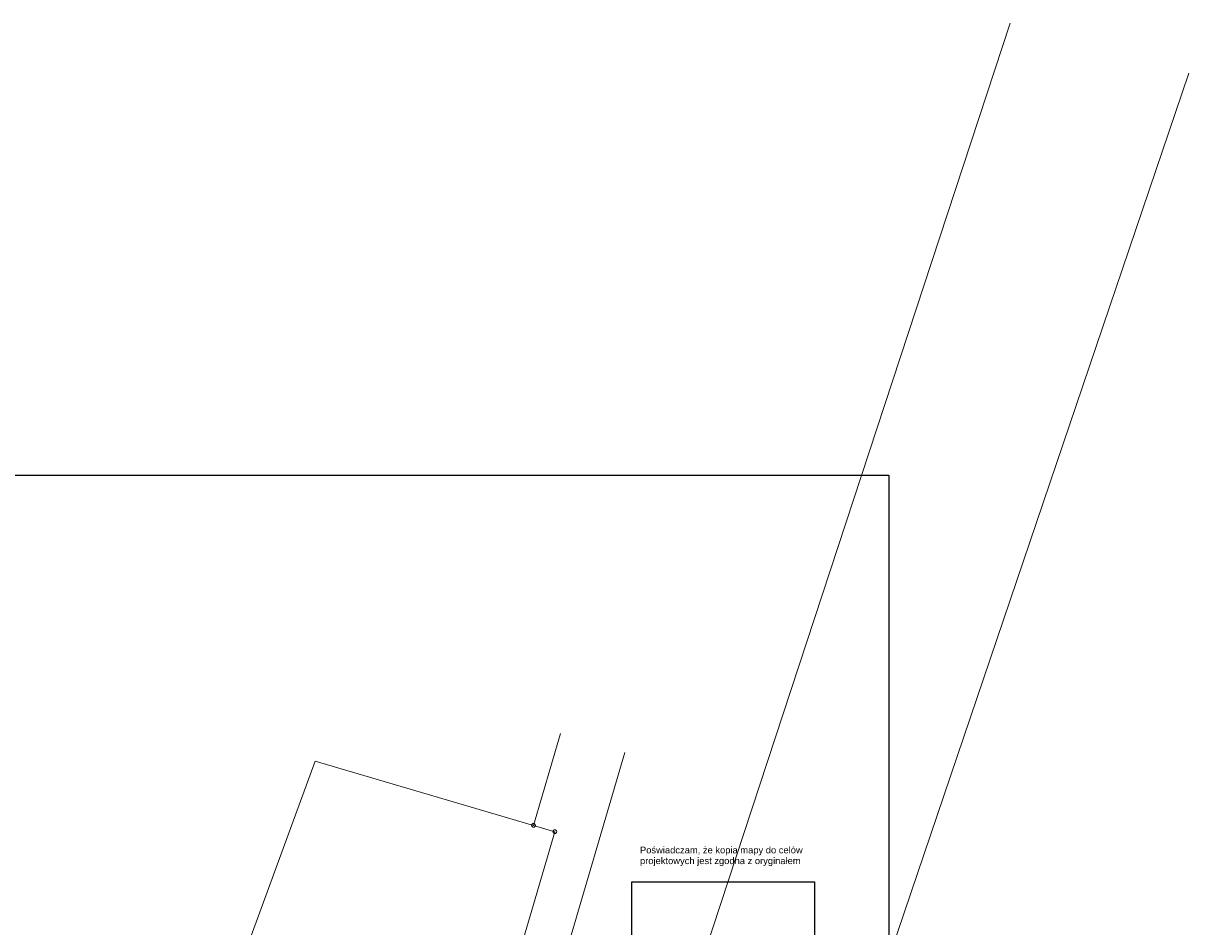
# Model space of a CAD drawing. Header units: metres. Extents: x 6578771 to 6579176, y 5823446 to 5823990.
# Tile 13 of 13: x 6578929 to 6579085, y 5823868 to 5823990. Entities that reach past the tile are written whole.
import ezdxf

# ---------------------------------------------------------------- set-up
doc = ezdxf.new("R2010")
doc.units = ezdxf.units.M
doc.header["$MEASUREMENT"] = 0
doc.linetypes.add('GDE', pattern=[0])
doc.layers.get('0').update_dxf_attribs({"color": 250, "linetype": 'CONTINUOUS', "lineweight": 100})
doc.layers.add('0_Tło', color=7, linetype='CONTINUOUS', true_color=0xffffff)
doc.layers.add('Dzialki', color=7, linetype='GDE', lineweight=18)
doc.layers.add('Punkty', color=7, linetype='CONTINUOUS', lineweight=18)
doc.layers.add('OBI opis', color=10, linetype='CONTINUOUS')
doc.styles.add('Arial CE', font='arial.ttf')
picture_1 = doc.add_image_def('image1.jpg', size_in_pixel=(453, 400))
picture_2 = doc.add_image_def('image3.png', size_in_pixel=(3508, 4963))

# ---------------------------------------------------------------- blocks, each defined once
blk = doc.blocks.new('GRT')
at = {"linetype": 'Continuous'}
blk.add_circle((0, 0), 0.25, dxfattribs=at)

msp = doc.modelspace()

# ---------------------------------------------------------------- linework, layer by layer
at = {"layer": 'Dzialki'}
for p, q in [((6579061.42, 5823989.71), (6579009.9, 5823833.03)), ((6579032.1, 5823825.64), (6579085.42, 5823983.03)), ((6579000.97, 5823894.24), (6578997.34, 5823881.9)), ((6579009.6, 5823891.7), (6578993.93, 5823838.35)), ((6578967.99, 5823890.53), (6578951.38, 5823845.29)), ((6578997.34, 5823881.9), (6578967.99, 5823890.53)), ((6579000.22, 5823881.05), (6578997.34, 5823881.9)), ((6578986.67, 5823834.93), (6579000.22, 5823881.05))]:
    msp.add_line(p, q, dxfattribs=at)

# ---------------------------------------------------------------- block references
at = {"layer": 'Punkty'}
for p in [(6578997.34, 5823881.9), (6579000.22, 5823881.05)]:
    msp.add_blockref('GRT', p, dxfattribs=at)

# ---------------------------------------------------------------- texts
at = {"layer": 'OBI opis', "color": 250, "style": 'Arial CE'}
for s, p in [('Poświadczam, że kopia mapy do celów ', (6579011.66, 5823878.13, 0.89)), ('projektowych jest zgodna z oryginałem', (6579011.66, 5823876.69, 0.89))]:
    msp.add_text(s, height=0.9, dxfattribs=at).set_placement(p)

# ---------------------------------------------------------------- pictures from other files: only their frames are drawn
at = {"layer": '0_Tło'}
image = msp.add_image(picture_2, insert=(6578896.62, 5823718.88), size_in_units=(148.5, 210.09), dxfattribs=at)
image.dxf.v_pixel = (-2e-07, 0.042332)
image.dxf.flags = 14
image = msp.add_image(picture_1, insert=(6579010.55, 5823852.63), size_in_units=(24.57, 21.69), dxfattribs=at)
image.dxf.v_pixel = (-2e-07, 0.054236)
image.dxf.flags = 11

doc.saveas('drawing.dxf')
